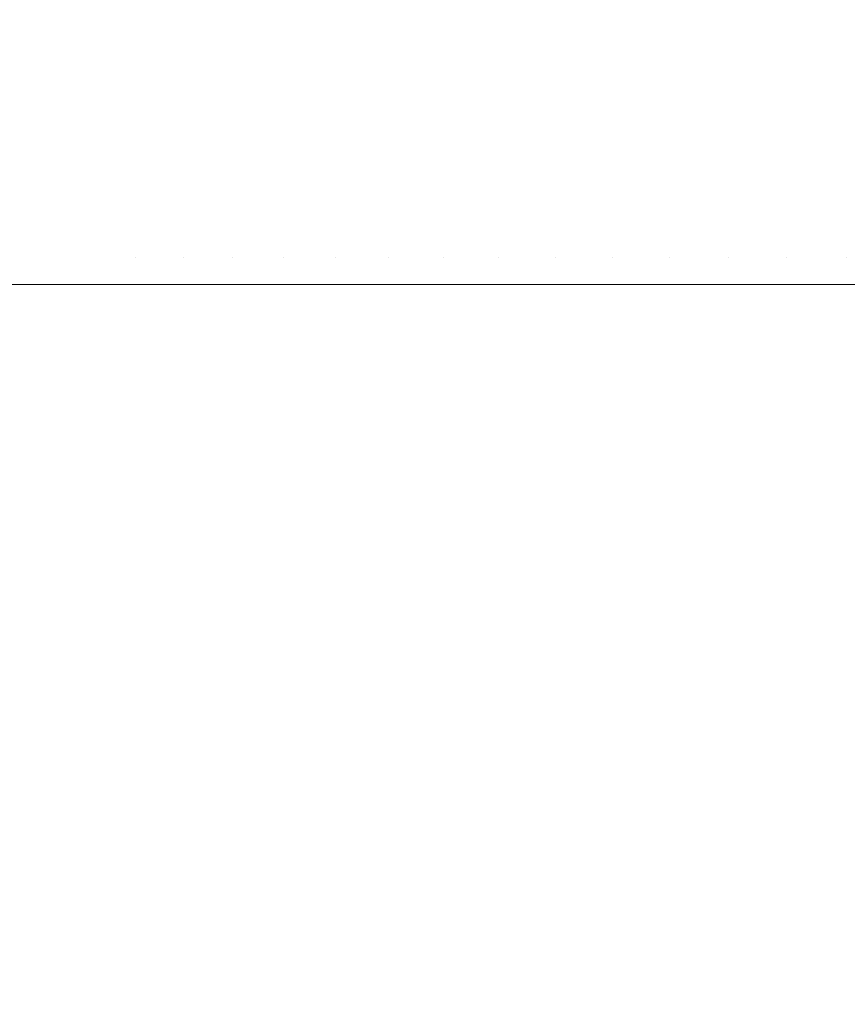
# Model space of a CAD drawing. Header units: centimetres. Extents: x -25.9 to 27.4, y -25.9 to -24.1.
# Tile 97 of 200: x -7.9979 to -7.9372, y -24.2128 to -24.1406. Entities that reach past the tile are written whole.
import ezdxf

# ---------------------------------------------------------------- set-up
doc = ezdxf.new("R2010")
doc.units = ezdxf.units.CM
doc.header["$LTSCALE"] = 2.54
doc.layers.add('Lucido design-1', color=7, linetype='Continuous')

# ---------------------------------------------------------------- blocks, each defined once
blk = doc.blocks.new('Gruppo-4-1')
at = {"color": 7, "linetype": 'Continuous', "lineweight": 9}
for points, invisible_edges in [([(-8.000974, -24.13819, 707.993121), (-7.997747, -24.13819, 707.996211), (-7.997209, -24.142123, 707.995624), (-8.000411, -24.142123, 707.992558)], 15), ([(-7.997747, -24.13819, 707.996211), (-7.994388, -24.13819, 707.999157), (-7.993876, -24.142123, 707.998547), (-7.997209, -24.142123, 707.995624)], 15), ([(-7.994388, -24.13819, 707.999157), (-7.990903, -24.13819, 708.001954), (-7.990418, -24.142123, 708.001322), (-7.993876, -24.142123, 707.998547)], 15), ([(-7.990903, -24.13819, 708.001954), (-7.9873, -24.13819, 708.004596), (-7.986843, -24.142123, 708.003943), (-7.990418, -24.142123, 708.001322)], 15), ([(-7.9873, -24.13819, 708.004596), (-7.983585, -24.13819, 708.007078), (-7.983157, -24.142123, 708.006406), (-7.986843, -24.142123, 708.003943)], 15), ([(-7.983585, -24.13819, 708.007078), (-7.979765, -24.13819, 708.009396), (-7.979367, -24.142123, 708.008706), (-7.983157, -24.142123, 708.006406)], 15), ([(-7.979765, -24.13819, 708.009396), (-7.975848, -24.13819, 708.011545), (-7.97548, -24.142123, 708.010838), (-7.979367, -24.142123, 708.008706)], 15), ([(-7.975848, -24.13819, 708.011545), (-7.971841, -24.13819, 708.013521), (-7.971504, -24.142123, 708.012799), (-7.97548, -24.142123, 708.010838)], 15), ([(-7.971841, -24.13819, 708.013521), (-7.967751, -24.13819, 708.015321), (-7.967446, -24.142123, 708.014585), (-7.971504, -24.142123, 708.012799)], 15), ([(-7.967751, -24.13819, 708.015321), (-7.963587, -24.13819, 708.01694), (-7.963314, -24.142123, 708.016191), (-7.967446, -24.142123, 708.014585)], 15), ([(-7.963587, -24.13819, 708.01694), (-7.959356, -24.13819, 708.018376), (-7.959116, -24.142123, 708.017616), (-7.963314, -24.142123, 708.016191)], 15), ([(-7.959356, -24.13819, 708.018376), (-7.955066, -24.13819, 708.019626), (-7.95486, -24.142123, 708.018857), (-7.959116, -24.142123, 708.017616)], 15), ([(-7.955066, -24.13819, 708.019626), (-7.950726, -24.13819, 708.020688), (-7.950554, -24.142123, 708.019911), (-7.95486, -24.142123, 708.018857)], 15), ([(-7.950726, -24.13819, 708.020688), (-7.946344, -24.13819, 708.02156), (-7.946206, -24.142123, 708.020776), (-7.950554, -24.142123, 708.019911)], 15), ([(-7.946344, -24.13819, 708.02156), (-7.941928, -24.13819, 708.02224), (-7.941824, -24.142123, 708.02145), (-7.946206, -24.142123, 708.020776)], 15), ([(-7.941928, -24.13819, 708.02224), (-7.937487, -24.13819, 708.022726), (-7.937417, -24.142123, 708.021933), (-7.941824, -24.142123, 708.02145)], 15), ([(-7.937487, -24.13819, 708.022726), (-7.933028, -24.13819, 708.023018), (-7.932994, -24.142123, 708.022223), (-7.937417, -24.142123, 708.021933)], 15), ([(-25.828561, -24.139011, 708.418481), (-25.828561, -24.142637, 708.419178), (27.271439, -24.142637, 708.419178), (27.271439, -24.139011, 708.418481)], 10), ([(27.271439, -24.143232, 708.419293), (27.271439, -24.142637, 708.419178), (-25.828561, -24.142637, 708.419178), (-25.828561, -24.143232, 708.419293)], 10), ([(-8.000411, -24.142123, 707.992558), (-7.997209, -24.142123, 707.995624), (-7.996778, -24.146081, 707.995154), (-7.99996, -24.146081, 707.992107)], 15), ([(-7.997209, -24.142123, 707.995624), (-7.993876, -24.142123, 707.998547), (-7.993466, -24.146081, 707.998059), (-7.996778, -24.146081, 707.995154)], 15), ([(-7.993876, -24.142123, 707.998547), (-7.990418, -24.142123, 708.001322), (-7.99003, -24.146081, 708.000816), (-7.993466, -24.146081, 707.998059)], 15), ([(-7.990418, -24.142123, 708.001322), (-7.986843, -24.142123, 708.003943), (-7.986477, -24.146081, 708.003421), (-7.99003, -24.146081, 708.000816)], 15), ([(-7.986843, -24.142123, 708.003943), (-7.983157, -24.142123, 708.006406), (-7.982814, -24.146081, 708.005869), (-7.986477, -24.146081, 708.003421)], 15), ([(-7.983157, -24.142123, 708.006406), (-7.979367, -24.142123, 708.008706), (-7.979048, -24.146081, 708.008154), (-7.982814, -24.146081, 708.005869)], 15), ([(-7.979367, -24.142123, 708.008706), (-7.97548, -24.142123, 708.010838), (-7.975186, -24.146081, 708.010273), (-7.979048, -24.146081, 708.008154)], 15), ([(-7.97548, -24.142123, 708.010838), (-7.971504, -24.142123, 708.012799), (-7.971235, -24.146081, 708.012221), (-7.975186, -24.146081, 708.010273)], 15), ([(-7.971504, -24.142123, 708.012799), (-7.967446, -24.142123, 708.014585), (-7.967202, -24.146081, 708.013996), (-7.971235, -24.146081, 708.012221)], 15), ([(-7.967446, -24.142123, 708.014585), (-7.963314, -24.142123, 708.016191), (-7.963096, -24.146081, 708.015592), (-7.967202, -24.146081, 708.013996)], 15), ([(-7.963314, -24.142123, 708.016191), (-7.959116, -24.142123, 708.017616), (-7.958925, -24.146081, 708.017009), (-7.963096, -24.146081, 708.015592)], 15), ([(-7.959116, -24.142123, 708.017616), (-7.95486, -24.142123, 708.018857), (-7.954695, -24.146081, 708.018241), (-7.958925, -24.146081, 708.017009)], 15), ([(-7.95486, -24.142123, 708.018857), (-7.950554, -24.142123, 708.019911), (-7.950416, -24.146081, 708.019288), (-7.954695, -24.146081, 708.018241)], 15), ([(-7.950554, -24.142123, 708.019911), (-7.946206, -24.142123, 708.020776), (-7.946095, -24.146081, 708.020148), (-7.950416, -24.146081, 708.019288)], 15), ([(-7.946206, -24.142123, 708.020776), (-7.941824, -24.142123, 708.02145), (-7.941741, -24.146081, 708.020818), (-7.946095, -24.146081, 708.020148)], 15), ([(-7.941824, -24.142123, 708.02145), (-7.937417, -24.142123, 708.021933), (-7.937362, -24.146081, 708.021298), (-7.941741, -24.146081, 708.020818)], 15), ([(-7.937417, -24.142123, 708.021933), (-7.932994, -24.142123, 708.022223), (-7.932966, -24.146081, 708.021586), (-7.937362, -24.146081, 708.021298)], 15), ([(-25.828561, -24.143232, 708.419293), (-25.828561, -24.146949, 708.419843), (27.271439, -24.146949, 708.419843), (27.271439, -24.143232, 708.419293)], 10), ([(-7.99996, -24.146081, 707.992107), (-7.996778, -24.146081, 707.995154), (-7.996455, -24.150055, 707.994802), (-7.999623, -24.150055, 707.99177)], 15), ([(-7.996778, -24.146081, 707.995154), (-7.993466, -24.146081, 707.998059), (-7.993159, -24.150055, 707.997693), (-7.996455, -24.150055, 707.994802)], 15), ([(-7.993466, -24.146081, 707.998059), (-7.99003, -24.146081, 708.000816), (-7.989739, -24.150055, 708.000437), (-7.993159, -24.150055, 707.997693)], 15), ([(-7.99003, -24.146081, 708.000816), (-7.986477, -24.146081, 708.003421), (-7.986203, -24.150055, 708.00303), (-7.989739, -24.150055, 708.000437)], 15), ([(-7.986477, -24.146081, 708.003421), (-7.982814, -24.146081, 708.005869), (-7.982558, -24.150055, 708.005466), (-7.986203, -24.150055, 708.00303)], 15), ([(-7.982814, -24.146081, 708.005869), (-7.979048, -24.146081, 708.008154), (-7.978809, -24.150055, 708.00774), (-7.982558, -24.150055, 708.005466)], 15), ([(-7.979048, -24.146081, 708.008154), (-7.975186, -24.146081, 708.010273), (-7.974965, -24.150055, 708.009849), (-7.978809, -24.150055, 708.00774)], 15), ([(-7.975186, -24.146081, 708.010273), (-7.971235, -24.146081, 708.012221), (-7.971033, -24.150055, 708.011789), (-7.974965, -24.150055, 708.009849)], 15), ([(-7.971235, -24.146081, 708.012221), (-7.967202, -24.146081, 708.013996), (-7.967019, -24.150055, 708.013554), (-7.971033, -24.150055, 708.011789)], 15), ([(-7.967202, -24.146081, 708.013996), (-7.963096, -24.146081, 708.015592), (-7.962933, -24.150055, 708.015144), (-7.967019, -24.150055, 708.013554)], 15), ([(-7.963096, -24.146081, 708.015592), (-7.958925, -24.146081, 708.017009), (-7.958781, -24.150055, 708.016553), (-7.962933, -24.150055, 708.015144)], 15), ([(-7.958925, -24.146081, 708.017009), (-7.954695, -24.146081, 708.018241), (-7.954572, -24.150055, 708.01778), (-7.958781, -24.150055, 708.016553)], 15), ([(-7.954695, -24.146081, 708.018241), (-7.950416, -24.146081, 708.019288), (-7.950313, -24.150055, 708.018822), (-7.954572, -24.150055, 708.01778)], 15), ([(-7.950416, -24.146081, 708.019288), (-7.946095, -24.146081, 708.020148), (-7.946012, -24.150055, 708.019677), (-7.950313, -24.150055, 708.018822)], 15), ([(-7.946095, -24.146081, 708.020148), (-7.941741, -24.146081, 708.020818), (-7.941679, -24.150055, 708.020344), (-7.946012, -24.150055, 708.019677)], 15), ([(-7.941741, -24.146081, 708.020818), (-7.937362, -24.146081, 708.021298), (-7.93732, -24.150055, 708.020822), (-7.941679, -24.150055, 708.020344)], 15), ([(-7.937362, -24.146081, 708.021298), (-7.932966, -24.146081, 708.021586), (-7.932945, -24.150055, 708.021109), (-7.93732, -24.150055, 708.020822)], 15), ([(27.271439, -24.147491, 708.419923), (27.271439, -24.146949, 708.419843), (-25.828561, -24.146949, 708.419843), (-25.828561, -24.147491, 708.419923)], 10), ([(-25.828561, -24.147491, 708.419923), (-25.828561, -24.151285, 708.420318), (27.271439, -24.151285, 708.420318), (27.271439, -24.147491, 708.419923)], 10), ([(-7.999623, -24.150055, 707.99177), (-7.996455, -24.150055, 707.994802), (-7.996241, -24.154039, 707.994567), (-7.999398, -24.154039, 707.991545)], 15), ([(-7.996455, -24.150055, 707.994802), (-7.993159, -24.150055, 707.997693), (-7.992954, -24.154039, 707.997449), (-7.996241, -24.154039, 707.994567)], 15), ([(-7.993159, -24.150055, 707.997693), (-7.989739, -24.150055, 708.000437), (-7.989546, -24.154039, 708.000185), (-7.992954, -24.154039, 707.997449)], 15), ([(-7.989739, -24.150055, 708.000437), (-7.986203, -24.150055, 708.00303), (-7.986021, -24.154039, 708.002769), (-7.989546, -24.154039, 708.000185)], 15), ([(-7.986203, -24.150055, 708.00303), (-7.982558, -24.150055, 708.005466), (-7.982387, -24.154039, 708.005198), (-7.986021, -24.154039, 708.002769)], 15), ([(-7.982558, -24.150055, 708.005466), (-7.978809, -24.150055, 708.00774), (-7.97865, -24.154039, 708.007465), (-7.982387, -24.154039, 708.005198)], 15), ([(-7.978809, -24.150055, 708.00774), (-7.974965, -24.150055, 708.009849), (-7.974818, -24.154039, 708.009567), (-7.97865, -24.154039, 708.007465)], 15), ([(-7.974965, -24.150055, 708.009849), (-7.971033, -24.150055, 708.011789), (-7.970898, -24.154039, 708.0115), (-7.974818, -24.154039, 708.009567)], 15), ([(-7.971033, -24.150055, 708.011789), (-7.967019, -24.150055, 708.013554), (-7.966898, -24.154039, 708.013261), (-7.970898, -24.154039, 708.0115)], 15), ([(-7.967019, -24.150055, 708.013554), (-7.962933, -24.150055, 708.015144), (-7.962824, -24.154039, 708.014845), (-7.966898, -24.154039, 708.013261)], 15), ([(-7.962933, -24.150055, 708.015144), (-7.958781, -24.150055, 708.016553), (-7.958685, -24.154039, 708.01625), (-7.962824, -24.154039, 708.014845)], 15), ([(-7.958781, -24.150055, 708.016553), (-7.954572, -24.150055, 708.01778), (-7.954489, -24.154039, 708.017473), (-7.958685, -24.154039, 708.01625)], 15), ([(-7.954572, -24.150055, 708.01778), (-7.950313, -24.150055, 708.018822), (-7.950244, -24.154039, 708.018512), (-7.954489, -24.154039, 708.017473)], 15), ([(-7.950313, -24.150055, 708.018822), (-7.946012, -24.150055, 708.019677), (-7.945957, -24.154039, 708.019364), (-7.950244, -24.154039, 708.018512)], 15), ([(-7.946012, -24.150055, 708.019677), (-7.941679, -24.150055, 708.020344), (-7.941637, -24.154039, 708.020029), (-7.945957, -24.154039, 708.019364)], 15), ([(-7.941679, -24.150055, 708.020344), (-7.93732, -24.150055, 708.020822), (-7.937292, -24.154039, 708.020505), (-7.941637, -24.154039, 708.020029)], 15), ([(-7.93732, -24.150055, 708.020822), (-7.932945, -24.150055, 708.021109), (-7.932931, -24.154039, 708.020791), (-7.937292, -24.154039, 708.020505)], 15), ([(27.271439, -24.151781, 708.42037), (27.271439, -24.151285, 708.420318), (-25.828561, -24.151285, 708.420318), (-25.828561, -24.151781, 708.42037)], 10), ([(-25.828561, -24.151781, 708.42037), (-25.828561, -24.155639, 708.420605), (27.271439, -24.155639, 708.420605), (27.271439, -24.151781, 708.42037)], 10), ([(-7.999398, -24.154039, 707.991545), (-7.996241, -24.154039, 707.994567), (-7.996134, -24.158028, 707.994451), (-7.999286, -24.158028, 707.991433)], 15), ([(-7.996241, -24.154039, 707.994567), (-7.992954, -24.154039, 707.997449), (-7.992853, -24.158028, 707.997328), (-7.996134, -24.158028, 707.994451)], 15), ([(-7.992954, -24.154039, 707.997449), (-7.989546, -24.154039, 708.000185), (-7.989449, -24.158028, 708.000059), (-7.992853, -24.158028, 707.997328)], 15), ([(-7.989546, -24.154039, 708.000185), (-7.986021, -24.154039, 708.002769), (-7.98593, -24.158028, 708.00264), (-7.989449, -24.158028, 708.000059)], 15), ([(-7.986021, -24.154039, 708.002769), (-7.982387, -24.154039, 708.005198), (-7.982302, -24.158028, 708.005064), (-7.98593, -24.158028, 708.00264)], 15), ([(-7.982387, -24.154039, 708.005198), (-7.97865, -24.154039, 708.007465), (-7.978571, -24.158028, 708.007328), (-7.982302, -24.158028, 708.005064)], 15), ([(-7.97865, -24.154039, 708.007465), (-7.974818, -24.154039, 708.009567), (-7.974745, -24.158028, 708.009427), (-7.978571, -24.158028, 708.007328)], 15), ([(-7.974818, -24.154039, 708.009567), (-7.970898, -24.154039, 708.0115), (-7.970831, -24.158028, 708.011357), (-7.974745, -24.158028, 708.009427)], 15), ([(-7.970898, -24.154039, 708.0115), (-7.966898, -24.154039, 708.013261), (-7.966837, -24.158028, 708.013114), (-7.970831, -24.158028, 708.011357)], 15), ([(-7.966898, -24.154039, 708.013261), (-7.962824, -24.154039, 708.014845), (-7.96277, -24.158028, 708.014696), (-7.966837, -24.158028, 708.013114)], 15), ([(-7.962824, -24.154039, 708.014845), (-7.958685, -24.154039, 708.01625), (-7.958638, -24.158028, 708.016099), (-7.96277, -24.158028, 708.014696)], 15), ([(-7.958685, -24.154039, 708.01625), (-7.954489, -24.154039, 708.017473), (-7.954448, -24.158028, 708.01732), (-7.958638, -24.158028, 708.016099)], 15), ([(-7.954489, -24.154039, 708.017473), (-7.950244, -24.154039, 708.018512), (-7.95021, -24.158028, 708.018357), (-7.954448, -24.158028, 708.01732)], 15), ([(-7.950244, -24.154039, 708.018512), (-7.945957, -24.154039, 708.019364), (-7.94593, -24.158028, 708.019208), (-7.95021, -24.158028, 708.018357)], 15), ([(-7.945957, -24.154039, 708.019364), (-7.941637, -24.154039, 708.020029), (-7.941617, -24.158028, 708.019872), (-7.94593, -24.158028, 708.019208)], 15), ([(-7.941637, -24.154039, 708.020029), (-7.937292, -24.154039, 708.020505), (-7.937279, -24.158028, 708.020347), (-7.941617, -24.158028, 708.019872)], 15), ([(-7.937292, -24.154039, 708.020505), (-7.932931, -24.154039, 708.020791), (-7.932924, -24.158028, 708.020633), (-7.937279, -24.158028, 708.020347)], 15), ([(27.271439, -24.156084, 708.420632), (27.271439, -24.155639, 708.420605), (-25.828561, -24.155639, 708.420605), (-25.828561, -24.156084, 708.420632)], 10), ([(-25.828561, -24.156084, 708.420632), (-25.828561, -24.16, 708.420708), (27.271439, -24.16, 708.420708), (27.271439, -24.156084, 708.420632)], 8), ([(-7.996339, -24.16, 707.994227), (-7.999272, -24.16, 707.991419), (-7.999286, -24.158028, 707.991433), (-7.996134, -24.158028, 707.994451)], 14), ([(-7.996134, -24.158028, 707.994451), (-7.99612, -24.16, 707.994436), (-7.996339, -24.16, 707.994227)], 9), ([(-7.99317, -24.16, 707.997024), (-7.99612, -24.16, 707.994436), (-7.996134, -24.158028, 707.994451), (-7.992853, -24.158028, 707.997328)], 14), ([(-7.992853, -24.158028, 707.997328), (-7.99284, -24.16, 707.997313), (-7.99317, -24.16, 707.997024)], 9), ([(-7.9899, -24.16, 707.999673), (-7.99284, -24.16, 707.997313), (-7.992853, -24.158028, 707.997328), (-7.989449, -24.158028, 708.000059)], 14), ([(-7.989449, -24.158028, 708.000059), (-7.989438, -24.16, 708.000044), (-7.9899, -24.16, 707.999673)], 9), ([(-7.989449, -24.158028, 708.000059), (-7.98593, -24.158028, 708.00264), (-7.985919, -24.16, 708.002624), (-7.988098, -24.16, 708.001026)], 11), ([(-7.988098, -24.16, 708.001026), (-7.989438, -24.16, 708.000044), (-7.989449, -24.158028, 708.000059)], 10), ([(-7.98593, -24.158028, 708.00264), (-7.982302, -24.158028, 708.005064), (-7.982291, -24.16, 708.005048), (-7.984641, -24.16, 708.003477)], 11), ([(-7.984641, -24.16, 708.003477), (-7.985919, -24.16, 708.002624), (-7.98593, -24.158028, 708.00264)], 10), ([(-7.982302, -24.158028, 708.005064), (-7.978571, -24.158028, 708.007328), (-7.978561, -24.16, 708.007311), (-7.981079, -24.16, 708.005783)], 11), ([(-7.981079, -24.16, 708.005783), (-7.982291, -24.16, 708.005048), (-7.982302, -24.158028, 708.005064)], 10), ([(-7.978571, -24.158028, 708.007328), (-7.974745, -24.158028, 708.009427), (-7.974736, -24.16, 708.00941), (-7.977418, -24.16, 708.007938)], 11), ([(-7.977418, -24.16, 708.007938), (-7.978561, -24.16, 708.007311), (-7.978571, -24.158028, 708.007328)], 10), ([(-7.974745, -24.158028, 708.009427), (-7.970831, -24.158028, 708.011357), (-7.970823, -24.16, 708.011339), (-7.973664, -24.16, 708.009938)], 11), ([(-7.973664, -24.16, 708.009938), (-7.974736, -24.16, 708.00941), (-7.974745, -24.158028, 708.009427)], 10), ([(-7.970831, -24.158028, 708.011357), (-7.966837, -24.158028, 708.013114), (-7.96683, -24.16, 708.013096), (-7.969823, -24.16, 708.01178)], 11), ([(-7.969823, -24.16, 708.01178), (-7.970823, -24.16, 708.011339), (-7.970831, -24.158028, 708.011357)], 10), ([(-7.966837, -24.158028, 708.013114), (-7.96277, -24.158028, 708.014696), (-7.962763, -24.16, 708.014678), (-7.965901, -24.16, 708.013458)], 11), ([(-7.965901, -24.16, 708.013458), (-7.96683, -24.16, 708.013096), (-7.966837, -24.158028, 708.013114)], 10), ([(-7.96277, -24.158028, 708.014696), (-7.958638, -24.158028, 708.016099), (-7.958632, -24.16, 708.01608), (-7.961906, -24.16, 708.014969)], 11), ([(-7.961906, -24.16, 708.014969), (-7.962763, -24.16, 708.014678), (-7.96277, -24.158028, 708.014696)], 10), ([(-7.958638, -24.158028, 708.016099), (-7.954448, -24.158028, 708.01732), (-7.954443, -24.16, 708.017301), (-7.957844, -24.16, 708.01631)], 11), ([(-7.957844, -24.16, 708.01631), (-7.958632, -24.16, 708.01608), (-7.958638, -24.158028, 708.016099)], 10), ([(-7.954448, -24.158028, 708.01732), (-7.95021, -24.158028, 708.018357), (-7.950205, -24.16, 708.018338), (-7.953722, -24.16, 708.017477)], 11), ([(-7.953722, -24.16, 708.017477), (-7.954443, -24.16, 708.017301), (-7.954448, -24.158028, 708.01732)], 10), ([(-7.95021, -24.158028, 708.018357), (-7.94593, -24.158028, 708.019208), (-7.945926, -24.16, 708.019189), (-7.949548, -24.16, 708.018469)], 11), ([(-7.949548, -24.16, 708.018469), (-7.950205, -24.16, 708.018338), (-7.95021, -24.158028, 708.018357)], 10), ([(-7.94593, -24.158028, 708.019208), (-7.941617, -24.158028, 708.019872), (-7.941614, -24.16, 708.019853), (-7.945328, -24.16, 708.019281)], 11), ([(-7.945328, -24.16, 708.019281), (-7.945926, -24.16, 708.019189), (-7.94593, -24.158028, 708.019208)], 10), ([(-7.941617, -24.158028, 708.019872), (-7.937279, -24.158028, 708.020347), (-7.937277, -24.16, 708.020328), (-7.941069, -24.16, 708.019913)], 11), ([(-7.941069, -24.16, 708.019913), (-7.941614, -24.16, 708.019853), (-7.941617, -24.158028, 708.019872)], 10), ([(-7.937279, -24.158028, 708.020347), (-7.932924, -24.158028, 708.020633), (-7.932923, -24.16, 708.020613), (-7.93678, -24.16, 708.02036)], 11), ([(-7.93678, -24.16, 708.02036), (-7.937277, -24.16, 708.020328), (-7.937279, -24.158028, 708.020347)], 10), ([(-7.996734, -25.36, 707.993869), (-7.999272, -25.36, 707.991419), (-7.999272, -24.16, 707.991419), (-7.996339, -24.16, 707.994227)], 10), ([(-7.996339, -24.16, 707.994227), (-7.996337, -25.36, 707.994224), (-7.996734, -25.36, 707.993869)], 9), ([(-7.993639, -25.36, 707.996635), (-7.996337, -25.36, 707.994224), (-7.996339, -24.16, 707.994227), (-7.99612, -24.16, 707.994436)], 10), ([(-7.99612, -24.16, 707.994436), (-7.993169, -25.36, 707.997022), (-7.993639, -25.36, 707.996635)], 9), ([(-7.99612, -24.16, 707.994436), (-7.99317, -24.16, 707.997024), (-7.993169, -25.36, 707.997022)], 10), ([(-7.993169, -25.36, 707.997022), (-7.99317, -24.16, 707.997024), (-7.99284, -24.16, 707.997313)], 9), ([(-7.99284, -24.16, 707.997313), (-7.990429, -25.36, 707.999273), (-7.993169, -25.36, 707.997022)], 9), ([(-7.99284, -24.16, 707.997313), (-7.9899, -25.36, 707.999672), (-7.990429, -25.36, 707.999273)], 9), ([(-7.99284, -24.16, 707.997313), (-7.9899, -24.16, 707.999673), (-7.9899, -25.36, 707.999672)], 10), ([(-7.988101, -25.36, 708.001029), (-7.9899, -25.36, 707.999672), (-7.989438, -24.16, 708.000044)], 10), ([(-7.9899, -25.36, 707.999672), (-7.9899, -24.16, 707.999673), (-7.989438, -24.16, 708.000044)], 9), ([(-7.989438, -24.16, 708.000044), (-7.988098, -24.16, 708.001026), (-7.988101, -25.36, 708.001029)], 10), ([(-7.987109, -25.36, 708.001777), (-7.988101, -25.36, 708.001029), (-7.988098, -24.16, 708.001026)], 10), ([(-7.988098, -24.16, 708.001026), (-7.985919, -24.16, 708.002624), (-7.987109, -25.36, 708.001777)], 10), ([(-7.984644, -25.36, 708.003481), (-7.987109, -25.36, 708.001777), (-7.985919, -24.16, 708.002624)], 10), ([(-7.985919, -24.16, 708.002624), (-7.984641, -24.16, 708.003477), (-7.984644, -25.36, 708.003481)], 10), ([(-7.983685, -25.36, 708.004144), (-7.984644, -25.36, 708.003481), (-7.984641, -24.16, 708.003477)], 10), ([(-7.983685, -25.36, 708.004144), (-7.984641, -24.16, 708.003477), (-7.982291, -24.16, 708.005048)], 9), ([(-7.982291, -24.16, 708.005048), (-7.981081, -25.36, 708.005787), (-7.983685, -25.36, 708.004144)], 9), ([(-7.982291, -24.16, 708.005048), (-7.981079, -24.16, 708.005783), (-7.981081, -25.36, 708.005787)], 10), ([(-7.980162, -25.36, 708.006367), (-7.981081, -25.36, 708.005787), (-7.981079, -24.16, 708.005783)], 10), ([(-7.980162, -25.36, 708.006367), (-7.981079, -24.16, 708.005783), (-7.978561, -24.16, 708.007311)], 9), ([(-7.978561, -24.16, 708.007311), (-7.97742, -25.36, 708.007942), (-7.980162, -25.36, 708.006367)], 9), ([(-7.978561, -24.16, 708.007311), (-7.977418, -24.16, 708.007938), (-7.97742, -25.36, 708.007942)], 10), ([(-7.976546, -25.36, 708.008444), (-7.97742, -25.36, 708.007942), (-7.977418, -24.16, 708.007938)], 10), ([(-7.976546, -25.36, 708.008444), (-7.977418, -24.16, 708.007938), (-7.974736, -24.16, 708.00941)], 9), ([(-7.974736, -24.16, 708.00941), (-7.973665, -25.36, 708.009942), (-7.976546, -25.36, 708.008444)], 9), ([(-7.974736, -24.16, 708.00941), (-7.973664, -24.16, 708.009938), (-7.973665, -25.36, 708.009942)], 10), ([(-7.972844, -25.36, 708.010369), (-7.973665, -25.36, 708.009942), (-7.973664, -24.16, 708.009938)], 10), ([(-7.972844, -25.36, 708.010369), (-7.973664, -24.16, 708.009938), (-7.970823, -24.16, 708.011339)], 9), ([(-7.970823, -24.16, 708.011339), (-7.969824, -25.36, 708.011783), (-7.972844, -25.36, 708.010369)], 9), ([(-7.970823, -24.16, 708.011339), (-7.969823, -24.16, 708.01178), (-7.969824, -25.36, 708.011783)], 10), ([(-7.96906, -25.36, 708.012141), (-7.969824, -25.36, 708.011783), (-7.969823, -24.16, 708.01178)], 10), ([(-7.96906, -25.36, 708.012141), (-7.969823, -24.16, 708.01178), (-7.96683, -24.16, 708.013096)], 9), ([(-7.96683, -24.16, 708.013096), (-7.965902, -25.36, 708.013461), (-7.96906, -25.36, 708.012141)], 9), ([(-7.96683, -24.16, 708.013096), (-7.965901, -24.16, 708.013458), (-7.965902, -25.36, 708.013461)], 10), ([(-7.965203, -25.36, 708.013754), (-7.965902, -25.36, 708.013461), (-7.965901, -24.16, 708.013458)], 10), ([(-7.965203, -25.36, 708.013754), (-7.965901, -24.16, 708.013458), (-7.962763, -24.16, 708.014678)], 9), ([(-7.962763, -24.16, 708.014678), (-7.961907, -25.36, 708.014973), (-7.965203, -25.36, 708.013754)], 9), ([(-7.962763, -24.16, 708.014678), (-7.961906, -24.16, 708.014969), (-7.961907, -25.36, 708.014973)], 10), ([(-7.961278, -25.36, 708.015205), (-7.961907, -25.36, 708.014973), (-7.961906, -24.16, 708.014969)], 10), ([(-7.961278, -25.36, 708.015205), (-7.961906, -24.16, 708.014969), (-7.958632, -24.16, 708.01608)], 9), ([(-7.958632, -24.16, 708.01608), (-7.957845, -25.36, 708.016314), (-7.961278, -25.36, 708.015205)], 9), ([(-7.958632, -24.16, 708.01608), (-7.957844, -24.16, 708.01631), (-7.957845, -25.36, 708.016314)], 10), ([(-7.957292, -25.36, 708.016492), (-7.957845, -25.36, 708.016314), (-7.957844, -24.16, 708.01631)], 10), ([(-7.957292, -25.36, 708.016492), (-7.957844, -24.16, 708.01631), (-7.954443, -24.16, 708.017301)], 9), ([(-7.954443, -24.16, 708.017301), (-7.953723, -25.36, 708.017482), (-7.957292, -25.36, 708.016492)], 9), ([(-7.954443, -24.16, 708.017301), (-7.953722, -24.16, 708.017477), (-7.953723, -25.36, 708.017482)], 10), ([(-7.953252, -25.36, 708.017613), (-7.953723, -25.36, 708.017482), (-7.953722, -24.16, 708.017477)], 10), ([(-7.953252, -25.36, 708.017613), (-7.953722, -24.16, 708.017477), (-7.950205, -24.16, 708.018338)], 9), ([(-7.950205, -24.16, 708.018338), (-7.949549, -25.36, 708.018474), (-7.953252, -25.36, 708.017613)], 9), ([(-7.950205, -24.16, 708.018338), (-7.949548, -24.16, 708.018469), (-7.949549, -25.36, 708.018474)], 10), ([(-7.949164, -25.36, 708.018563), (-7.949549, -25.36, 708.018474), (-7.949548, -24.16, 708.018469)], 10), ([(-7.949164, -25.36, 708.018563), (-7.949548, -24.16, 708.018469), (-7.945926, -24.16, 708.019189)], 9), ([(-7.945926, -24.16, 708.019189), (-7.945328, -25.36, 708.019287), (-7.949164, -25.36, 708.018563)], 9), ([(-7.945926, -24.16, 708.019189), (-7.945328, -24.16, 708.019281), (-7.945328, -25.36, 708.019287)], 10), ([(-7.945036, -25.36, 708.019342), (-7.945328, -24.16, 708.019281), (-7.941614, -24.16, 708.019853)], 9), ([(-7.945036, -25.36, 708.019342), (-7.945328, -25.36, 708.019287), (-7.945328, -24.16, 708.019281)], 10), ([(-7.941614, -24.16, 708.019853), (-7.94107, -25.36, 708.019919), (-7.945036, -25.36, 708.019342)], 9), ([(-7.941614, -24.16, 708.019853), (-7.941069, -24.16, 708.019913), (-7.94107, -25.36, 708.019919)], 10), ([(-7.940874, -25.36, 708.019948), (-7.94107, -25.36, 708.019919), (-7.941069, -24.16, 708.019913)], 10), ([(-7.940874, -25.36, 708.019948), (-7.941069, -24.16, 708.019913), (-7.937277, -24.16, 708.020328)], 9), ([(-7.937277, -24.16, 708.020328), (-7.936781, -25.36, 708.020368), (-7.940874, -25.36, 708.019948)], 9), ([(-7.937277, -24.16, 708.020328), (-7.93678, -24.16, 708.02036), (-7.936781, -25.36, 708.020368)], 10)]:
    blk.add_3dface(points, dxfattribs=dict(at, invisible_edges=invisible_edges))
blk.add_3dface([(-25.828561, -24.16, 708.420708), (-25.828561, -25.76, 708.420708), (27.271439, -25.76, 708.420708), (27.271439, -24.16, 708.420708)], dxfattribs=at)

msp = doc.modelspace()

# ---------------------------------------------------------------- block references
at = {"layer": 'Lucido design-1', "color": 7}
msp.add_blockref('Gruppo-4-1', (0, 0), dxfattribs=at)

doc.saveas('drawing.dxf')
